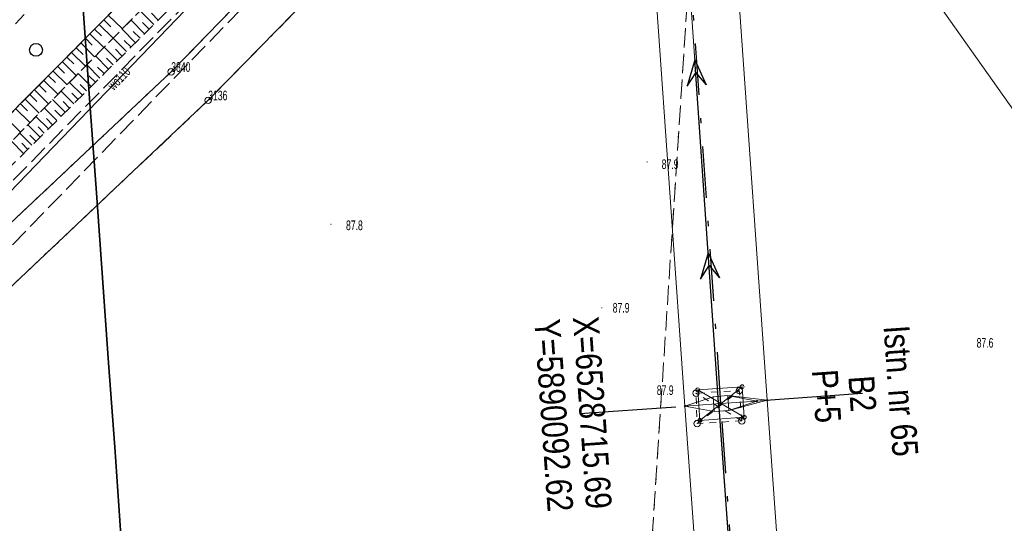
# Model space of a CAD drawing. Header units: metres. Extents: x 6524698 to 6533081, y 5883213 to 5896811.
# Tile 74 of 167: x 6528661 to 6528738, y 5890083 to 5890122. Entities that reach past the tile are written whole.
import ezdxf
from ezdxf.enums import TextEntityAlignment as Align

# ---------------------------------------------------------------- set-up
doc = ezdxf.new("R2010")
doc.units = ezdxf.units.M
doc.header["$MEASUREMENT"] = 0
for name, pattern in [('DASHDOT', [4, 2, -0.9, 0.2, -0.9]), ('mapa zasadnicza$0$1.0_0.5', [1.5, 1, -0.5]), ('mapa zasadnicza$0$1.5_0.5', [2, 1.5, -0.5]), ('mapa zasadnicza$0$219-500', [0]), ('mapa zasadnicza$0$egkk-500', [2, 1.5, -0.5]), ('mapa zasadnicza$0$egug-500', [1, 0.5, -0.5]), ('mapa zasadnicza$0$suep_wn_500', [0]), ('mapa zasadnicza$0$supp_500', [1, 0.5, -0.5])]:
    doc.linetypes.add(name, pattern=pattern)
doc.layers.get('0').update_dxf_attribs({"lineweight": 0})
doc.layers.add('@pomocnicza', color=3, linetype='Continuous', plot=False)
for name, color, linetype, lineweight in [('@Proj. słupy - blok', 1, 'Continuous', 15), ('@Proj. słupy - XY', 1, 'Continuous', 0), ('_trasa_os', 1, 'DASHDOT', 30), ('Sections span lengths and Marker Balls Plan', 7, 'Continuous', 0)]:
    doc.layers.add(name, color=color, linetype=linetype, lineweight=lineweight)
for name, color, linetype in [('@Proj. słupy - seria', 1, 'Continuous'), ('@Proj. słupy - wys.', 1, 'Continuous'), ('mapa zasadnicza$0$000 Inne (niezydentyfikowane)', 7, 'Continuous'), ('mapa zasadnicza$0$202-punkt graniczny', 7, 'Continuous'), ('mapa zasadnicza$0$202-punkt graniczny-Atr103', 7, 'Continuous'), ('mapa zasadnicza$0$217-kontur klasyfikacyjny', 7, 'Continuous'), ('mapa zasadnicza$0$218-kontur użytku gruntowego', 7, 'Continuous'), ('mapa zasadnicza$0$219-działka ewidencyjna', 7, 'Continuous'), ('mapa zasadnicza$0$jezdnia', 7, 'Continuous'), ('mapa zasadnicza$0$ogrodzenie trwałe', 7, 'Continuous'), ('mapa zasadnicza$0$pikieta naturalna', 7, 'Continuous'), ('mapa zasadnicza$0$pikieta naturalna-Atr2', 7, 'Continuous'), ('mapa zasadnicza$0$przewód elektroenergetyczny wysokiego napięcia', 7, 'Continuous'), ('mapa zasadnicza$0$przewód wodociągowy', 7, 'Continuous'), ('mapa zasadnicza$0$przewód wodociągowy-Atr1', 7, 'Continuous'), ('mapa zasadnicza$0$skarpa nieumocniona', 7, 'Continuous'), ('mapa zasadnicza$0$słup przewodów napowietrznych', 7, 'Continuous'), ('mapa zasadnicza$0$zadrzewienie  zakrzewienie', 7, 'Continuous')]:
    doc.layers.add(name, color=color, linetype=linetype)
doc.styles.add('mapa zasadnicza$0$STANDARD', font='Working1250', dxfattribs={"width": 0.75})
doc.styles.add('Opis', font='ARIALN.TTF')
doc.linetypes.add('mapa zasadnicza$0$902-500', pattern='A,3.75,0,[1,ksztalty.shx,S=0.5,R=0,X=0,Y=0],3.75', length=7.5)

# ---------------------------------------------------------------- blocks, each defined once
blk = doc.blocks.new('mapa zasadnicza$0$202')
at = {"color": 0, "linetype": 'Continuous', "lineweight": 0}
blk.add_circle((0, 0), 0.25, dxfattribs=at)
blk = doc.blocks.new('mapa zasadnicza$0$PW01')
at = {"linetype": 'Continuous', "lineweight": 13}
h = blk.add_hatch(color=0, dxfattribs=at)
edge = h.paths.add_edge_path()
edge.add_arc((0, 0), 0.045, 0, 360)
blk = doc.blocks.new('mapa zasadnicza$0$OTZK1')
at = {"color": 0, "linetype": 'Continuous'}
blk.add_circle((0, 0), 0.5, dxfattribs=at)
blk = doc.blocks.new('mapa zasadnicza$0$SM05')
at = {"color": 0, "linetype": 'Continuous', "lineweight": 13}
blk.add_circle((0, 0), 0.25, dxfattribs=at)
blk = doc.blocks.new('mapa zasadnicza$0$SUEP3')
at = {"color": 0, "linetype": 'Continuous'}
for p, q in [((0, 0), (12.003, 0)), ((12.003, 0), (10.003, 0.75)), ((10.003, 0.75), (11.003, 0)), ((12.003, 0), (10.003, -0.75)), ((11.003, 0), (10.003, -0.75)), ((12.003, 0), (27.003, 0)), ((27.003, 0), (25.003, 0.75)), ((25.003, 0.75), (26.003, 0)), ((27.003, 0), (25.003, -0.75)), ((26.003, 0), (25.003, -0.75))]:
    blk.add_line(p, q, dxfattribs=at)
blk = doc.blocks.new('*U2345')
at = {"layer": '@Proj. słupy - blok', "color": 0}
for points in [[(1.637, 1.303), (-1.804, 1.061), (-1.637, -1.303), (1.804, -1.061)], [(0.614, -0.533), (0.533, 0.614), (-0.614, 0.533), (-0.533, -0.614)]]:
    blk.add_lwpolyline(points, close=True, dxfattribs=at)
for points in [[(-1.637, -1.303), (1.637, 1.303), (-1.804, 1.061), (1.804, -1.061)], [(-0.533, -0.614), (-2.793, -0.197), (-0.614, 0.533)], [(0, 0), (-2.793, -0.197)], [(0, 0), (2.793, 0.197), (3.591, 0.253)], [(2.793, 0.197), (0.614, -0.533), (0.533, 0.614), (2.793, 0.197)], [(3.591, 0.253), (0.533, 0.614), (0.614, -0.533), (3.591, 0.253)]]:
    blk.add_lwpolyline(points, dxfattribs=at)
for centre, radius in [((-1.804, 1.061), 0.15), ((1.637, 1.303), 0.15), ((2.793, 0.197), 0.05), ((3.591, 0.253), 0.05), ((-2.793, -0.197), 0.05), ((-1.637, -1.303), 0.15), ((1.804, -1.061), 0.15)]:
    blk.add_circle(centre, radius, dxfattribs=at)
at = {"layer": '@Proj. słupy - seria', "color": 0, "insert": (10.973, 0.773), "char_height": 2, "attachment_point": 5, "rotation": 274.02919, "style": 'Opis', "bg_fill": 3, "box_fill_scale": 2.5, "bg_fill_color": 256, "bg_fill_transparency": 0}
blk.add_mtext_dynamic_manual_height_columns('B2', width=7, gutter_width=12.5, heights=[2.208], dxfattribs=at)
at = {"layer": '@Proj. słupy - XY', "color": 0, "linetype": 'Continuous', "insert": (-11.472, -0.808), "char_height": 2.5, "attachment_point": 5, "rotation": 274.02919, "style": 'Opis', "bg_fill": 3, "box_fill_scale": 1, "bg_fill_color": 256, "bg_fill_transparency": 0}
blk.add_mtext_dynamic_manual_height_columns('\\P', width=19.70982, gutter_width=5.341, heights=[5.628], dxfattribs=at)
at = {"layer": '@pomocnicza'}
for p, q in [((10.973, 0.773), (3.491, 0.246)), ((-10.973, -0.773), (-3.491, -0.246))]:
    blk.add_line(p, q, dxfattribs=at)
at = {"layer": '@Proj. słupy - seria', "color": 0, "style": 'Opis'}
blk.add_attdef('STAN', text='', height=2, rotation=274.02919, dxfattribs=at).set_placement((13.965, 0.984), align=Align.MIDDLE_CENTER)
at = {"layer": '@Proj. słupy - wys.', "color": 0, "insert": (8.18, 0.576), "char_height": 2, "attachment_point": 5, "rotation": 274.02919, "style": 'Opis'}
blk.add_mtext_dynamic_manual_height_columns('P+5', width=5.2482, gutter_width=12.5, heights=[-2.034], dxfattribs=at)
at = {"layer": '@Proj. słupy - XY', "color": 0, "linetype": 'Continuous', "style": 'Opis'}
for tag, p in [('X', (-9.975, -0.703)), ('Y', (-12.968, -0.913))]:
    blk.add_attdef(tag, text='', height=2, rotation=274.02919, dxfattribs=at).set_placement(p, align=Align.MIDDLE_CENTER)

msp = doc.modelspace()

# ---------------------------------------------------------------- linework, layer by layer
at = {"layer": '_trasa_os', "linetype": 'DASHDOT', "ltscale": 2}
msp.add_lwpolyline([(6528782.648, 5889143.114), (6528759.048, 5889475.999), (6528740.683, 5889736.085), (6528715.689, 5890092.615), (6528697.481, 5890349.859), (6528661.411, 5890707.234), (6528627.314, 5891045.607), (6528605.382, 5891384.858), (6528589.986, 5891744.689), (6528580.198, 5892007.978)], dxfattribs=at)
at = {"layer": 'mapa zasadnicza$0$000 Inne (niezydentyfikowane)', "color": 7, "linetype": 'Continuous', "lineweight": 35, "flags": 128}
msp.add_lwpolyline([(6528673.127, 5890025.287), (6528672.488, 5890034.429), (6528671.849, 5890043.57), (6528671.21, 5890052.712), (6528670.571, 5890061.854), (6528669.932, 5890070.996), (6528669.293, 5890080.138), (6528668.658, 5890089.224), (6528668.186, 5890095.765), (6528667.711, 5890102.361), (6528667.235, 5890108.957), (6528666.759, 5890115.553), (6528666.283, 5890122.149), (6528665.808, 5890128.745), (6528665.332, 5890135.34), (6528664.856, 5890141.936), (6528664.381, 5890148.532), (6528663.905, 5890155.128), (6528663.429, 5890161.724), (6528662.954, 5890168.32), (6528662.478, 5890174.916), (6528662.002, 5890181.512)], dxfattribs=at)
at = {"layer": 'mapa zasadnicza$0$000 Inne (niezydentyfikowane)', "color": 7, "linetype": 'Continuous', "lineweight": 25, "flags": 128}
for points in [[(6528671.68, 5890122.01), (6528670.63, 5890123.07)], [(6528667.8, 5890122.39), (6528668.35, 5890121.85)], [(6528668.16, 5890122.75), (6528669.25, 5890121.68)], [(6528670.97, 5890121.31), (6528669.93, 5890122.36)], [(6528671.33, 5890121.66), (6528670.8, 5890122.19)], [(6528672.04, 5890122.36), (6528671.51, 5890122.89)], [(6528667.09, 5890121.67), (6528667.63, 5890121.13)], [(6528667.45, 5890122.03), (6528668.53, 5890120.96)], [(6528670.27, 5890120.61), (6528669.23, 5890121.66)], [(6528670.62, 5890120.96), (6528670.1, 5890121.49)], [(6528666.38, 5890120.95), (6528666.92, 5890120.41)], [(6528666.73, 5890121.31), (6528667.82, 5890120.24)], [(6528669.57, 5890119.92), (6528668.54, 5890120.96)], [(6528669.92, 5890120.27), (6528669.4, 5890120.79)], [(6528665.66, 5890120.22), (6528666.2, 5890119.69)], [(6528666.02, 5890120.59), (6528667.1, 5890119.52)], [(6528668.87, 5890119.23), (6528667.85, 5890120.27)], [(6528669.22, 5890119.58), (6528668.71, 5890120.1)], [(6528664.59, 5890119.14), (6528665.67, 5890118.06)], [(6528664.95, 5890119.5), (6528665.49, 5890118.96)], [(6528665.3, 5890119.86), (6528666.39, 5890118.79)], [(6528668.18, 5890118.55), (6528667.17, 5890119.58)], [(6528668.53, 5890118.89), (6528668.02, 5890119.41)], [(6528663.87, 5890118.41), (6528664.96, 5890117.33)], [(6528664.23, 5890118.78), (6528664.77, 5890118.24)], [(6528667.5, 5890117.87), (6528666.49, 5890118.89)], [(6528667.84, 5890118.21), (6528667.33, 5890118.72)], [(6528663.15, 5890117.68), (6528664.24, 5890116.61)], [(6528663.51, 5890118.05), (6528664.05, 5890117.51)], [(6528666.82, 5890117.2), (6528665.82, 5890118.21)], [(6528667.16, 5890117.54), (6528666.66, 5890118.04)], [(6528662.43, 5890116.96), (6528663.52, 5890115.87)], [(6528662.79, 5890117.32), (6528663.34, 5890116.78)], [(6528665.48, 5890115.87), (6528664.5, 5890116.86)], [(6528666.15, 5890116.53), (6528665.15, 5890117.53)], [(6528666.48, 5890116.87), (6528665.98, 5890117.37)], [(6528661.71, 5890116.23), (6528662.8, 5890115.14)], [(6528662.07, 5890116.59), (6528662.62, 5890116.05)], [(6528664.82, 5890115.22), (6528663.84, 5890116.2)], [(6528665.81, 5890116.2), (6528665.32, 5890116.7)], [(6528660.98, 5890115.49), (6528662.08, 5890114.41)], [(6528661.34, 5890115.86), (6528661.89, 5890115.32)], [(6528664.16, 5890114.57), (6528663.2, 5890115.54)], [(6528664.49, 5890114.89), (6528664, 5890115.38)], [(6528665.15, 5890115.54), (6528664.66, 5890116.04)], [(6528660.26, 5890114.76), (6528661.36, 5890113.67)], [(6528663.51, 5890113.92), (6528662.55, 5890114.89)], [(6528663.84, 5890114.24), (6528663.36, 5890114.73)], [(6528662.87, 5890113.28), (6528661.92, 5890114.24)], [(6528663.19, 5890113.6), (6528662.71, 5890114.08)], [(6528662.23, 5890112.65), (6528661.29, 5890113.6)], [(6528662.55, 5890112.96), (6528662.07, 5890113.44)], [(6528661.59, 5890112.02), (6528660.66, 5890112.96)], [(6528661.91, 5890112.33), (6528661.44, 5890112.81)]]:
    msp.add_lwpolyline(points, dxfattribs=at)
at = {"layer": 'mapa zasadnicza$0$217-kontur klasyfikacyjny', "color": 92, "linetype": 'mapa zasadnicza$0$egkk-500', "lineweight": 18, "flags": 128}
for points in [[(6528708.79, 5890058.37), (6528715.19, 5890156.24)], [(6528711.87, 5890152.85), (6528675.91, 5890116.14)], [(6528675.91, 5890116.14), (6528644.79, 5890086.72)]]:
    msp.add_lwpolyline(points, dxfattribs=at)
at = {"layer": 'mapa zasadnicza$0$218-kontur użytku gruntowego', "color": 3, "linetype": 'mapa zasadnicza$0$egug-500', "lineweight": 18, "flags": 128}
for points in [[(6528673.04, 5890118.35), (6528712.35, 5890158.76)], [(6528708.79, 5890058.37), (6528715.19, 5890156.24)], [(6528711.87, 5890152.85), (6528675.91, 5890116.14)], [(6528636.83, 5890084.26), (6528673.04, 5890118.35)], [(6528675.91, 5890116.14), (6528644.79, 5890086.72)]]:
    msp.add_lwpolyline(points, dxfattribs=at)
at = {"layer": 'mapa zasadnicza$0$219-działka ewidencyjna', "color": 7, "linetype": 'mapa zasadnicza$0$219-500', "lineweight": 18, "flags": 128}
for points in [[(6528673.04, 5890118.35), (6528712.35, 5890158.76)], [(6528711.87, 5890152.85), (6528675.91, 5890116.14)], [(6528711.87, 5890152.85), (6528845.15, 5889964.55)], [(6528636.83, 5890084.26), (6528673.04, 5890118.35)], [(6528644.79, 5890086.72), (6528675.91, 5890116.14)]]:
    msp.add_lwpolyline(points, dxfattribs=at)
at = {"layer": 'mapa zasadnicza$0$jezdnia', "color": 7, "linetype": 'mapa zasadnicza$0$1.5_0.5', "lineweight": 18, "flags": 128}
msp.add_lwpolyline([(6528488.71, 5889875.76), (6528485.33, 5889878.04), (6528508.1, 5889912.7), (6528523.92, 5889938.29), (6528532.84, 5889949.75), (6528552.11, 5889976.94), (6528569.39, 5890002.59), (6528578.59, 5890017.78), (6528590.02, 5890034.23), (6528591.86, 5890037.23), (6528602.96, 5890051.02), (6528617.54, 5890066.41), (6528618.65, 5890067.59), (6528626.38, 5890075.23), (6528628.27, 5890076.76), (6528716.92, 5890167.22), (6528719.37, 5890165.4), (6528643.06, 5890086.71), (6528620.1, 5890064.08), (6528606.32, 5890048.07), (6528598.74, 5890040), (6528581.9, 5890015.11), (6528572.27, 5890000.79), (6528555.06, 5889975.35), (6528535.49, 5889947.79), (6528526.42, 5889934.67), (6528511, 5889910.5)], close=True, dxfattribs=at)
at = {"layer": 'mapa zasadnicza$0$ogrodzenie trwałe', "color": 7, "linetype": 'mapa zasadnicza$0$902-500', "lineweight": 35, "flags": 128}
msp.add_lwpolyline([(6528621.19, 5890077.57), (6528634.3, 5890090.96), (6528643.4, 5890097.88), (6528698.9, 5890153.64), (6528711.35, 5890169.61), (6528708.91, 5890187.79), (6528593.16, 5890174.35), (6528587.84, 5890159.47), (6528612.19, 5890115.36), (6528609.09, 5890113.61), (6528574.8, 5890093.42), (6528584.2, 5890067.75), (6528598.71, 5890054.5), (6528616.72, 5890072.99)], dxfattribs=at)
at = {"layer": 'mapa zasadnicza$0$przewód elektroenergetyczny wysokiego napięcia', "color": 1, "linetype": 'mapa zasadnicza$0$suep_wn_500', "lineweight": 18, "flags": 128}
for points in [[(6528697.67, 5890349.86), (6528715.53, 5890092.34)], [(6528715.53, 5890092.34), (6528741.23, 5889735.54)]]:
    msp.add_lwpolyline(points, dxfattribs=at)
at = {"layer": 'mapa zasadnicza$0$przewód wodociągowy', "color": 5, "linetype": 'Continuous', "lineweight": 18, "flags": 128}
msp.add_lwpolyline([(6528623.33, 5890082.14), (6528623.61, 5890081.8), (6528624.02, 5890081.37), (6528628.27, 5890076.76), (6528652.28, 5890100.47), (6528716.45, 5890167.09), (6528737.12, 5890191.87), (6528734.4, 5890204.21), (6528736.66, 5890207.35), (6528765.25, 5890244.71), (6528794.11, 5890284.29), (6528823.12, 5890322.78), (6528853.01, 5890360.77), (6528881.75, 5890400.14), (6528911.61, 5890439.05), (6528983.81, 5890532.9)], dxfattribs=at)
at = {"layer": 'mapa zasadnicza$0$skarpa nieumocniona', "color": 7, "linetype": 'mapa zasadnicza$0$1.0_0.5', "lineweight": 18, "flags": 128}
for points in [[(6528643.72, 5890095.72), (6528642.66, 5890096.97), (6528681.81, 5890136.55), (6528698.88, 5890154.5), (6528712.77, 5890169.78), (6528713.76, 5890168.71), (6528693.69, 5890146.39), (6528676.08, 5890128.56), (6528667.53, 5890119.95), (6528660.46, 5890112.76)], [(6528643.72, 5890095.72), (6528642.66, 5890096.97), (6528681.81, 5890136.55), (6528698.88, 5890154.5), (6528712.77, 5890169.78), (6528713.76, 5890168.71), (6528693.69, 5890146.39), (6528676.08, 5890128.56), (6528667.53, 5890119.95), (6528660.46, 5890112.76)], [(6528714.92, 5890167.66), (6528703.42, 5890154.34), (6528701.8, 5890152.65), (6528687, 5890137.16), (6528667.95, 5890118.32), (6528657.51, 5890107.97), (6528649.84, 5890100.2), (6528644.67, 5890094.54), (6528643.72, 5890095.72), (6528660.46, 5890112.76), (6528667.53, 5890119.95), (6528676.08, 5890128.56), (6528693.69, 5890146.39), (6528713.76, 5890168.71)], [(6528714.92, 5890167.66), (6528703.42, 5890154.34), (6528701.8, 5890152.65), (6528687, 5890137.16), (6528667.95, 5890118.32), (6528657.51, 5890107.97), (6528649.84, 5890100.2), (6528644.67, 5890094.54), (6528643.72, 5890095.72), (6528660.46, 5890112.76), (6528667.53, 5890119.95), (6528676.08, 5890128.56), (6528693.69, 5890146.39), (6528713.76, 5890168.71)]]:
    msp.add_lwpolyline(points, close=True, dxfattribs=at)
at = {"layer": 'mapa zasadnicza$0$słup przewodów napowietrznych', "color": 7, "linetype": 'mapa zasadnicza$0$supp_500', "lineweight": 18, "flags": 128}
for points in [[(6528717.3, 5890091.28), (6528713.84, 5890091.06), (6528713.75, 5890093.42), (6528717.11, 5890093.62)], [(6528717.3, 5890091.28), (6528713.75, 5890093.42)], [(6528713.84, 5890091.06), (6528717.11, 5890093.62)], [(6528717.3, 5890091.28), (6528717.11, 5890093.62)]]:
    msp.add_lwpolyline(points, dxfattribs=at)
at = {"layer": 'mapa zasadnicza$0$zadrzewienie  zakrzewienie', "color": 7, "linetype": 'mapa zasadnicza$0$1.0_0.5', "lineweight": 18, "flags": 128}
msp.add_lwpolyline([(6528642.66, 5890096.97), (6528639.46, 5890098.39), (6528649.39, 5890106.75), (6528650.79, 5890111.11), (6528663.94, 5890125.29), (6528681.48, 5890143.65), (6528700.81, 5890163.63), (6528709.8, 5890172.03), (6528712.77, 5890169.78), (6528698.88, 5890154.5), (6528681.81, 5890136.55)], close=True, dxfattribs=at)

# ---------------------------------------------------------------- block references
at = {"layer": 'mapa zasadnicza$0$202-punkt graniczny', "color": 7, "linetype": 'Continuous', "lineweight": 18}
for p in [(6528673.04, 5890118.35), (6528675.91, 5890116.14)]:
    msp.add_blockref('mapa zasadnicza$0$202', p, dxfattribs=at)
at = {"layer": 'mapa zasadnicza$0$pikieta naturalna', "color": 7, "linetype": 'Continuous', "lineweight": 13}
for p in [(6528709.96, 5890111.36), (6528685.43, 5890106.53), (6528706.44, 5890100.05), (6528713.75, 5890093.42)]:
    msp.add_blockref('mapa zasadnicza$0$PW01', p, dxfattribs=at)
at = {"layer": 'mapa zasadnicza$0$przewód elektroenergetyczny wysokiego napięcia', "color": 1, "linetype": 'Continuous', "lineweight": 18}
for rotation in [93.96700000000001, 274.12]:
    msp.add_blockref('mapa zasadnicza$0$SUEP3', (6528715.53, 5890092.34), dxfattribs=dict(at, rotation=rotation))
at = {"layer": 'mapa zasadnicza$0$słup przewodów napowietrznych', "color": 7, "linetype": 'Continuous', "lineweight": 18}
for p in [(6528713.75, 5890093.42), (6528717.11, 5890093.62), (6528713.84, 5890091.06), (6528717.3, 5890091.28)]:
    msp.add_blockref('mapa zasadnicza$0$SM05', p, dxfattribs=at)
at = {"layer": 'mapa zasadnicza$0$zadrzewienie  zakrzewienie', "color": 7, "linetype": 'Continuous', "lineweight": 18}
msp.add_blockref('mapa zasadnicza$0$OTZK1', (6528662.546, 5890120.056), dxfattribs=at)

# ---------------------------------------------------------------- texts
at = {"layer": 'mapa zasadnicza$0$202-punkt graniczny-Atr103', "color": 7, "style": 'mapa zasadnicza$0$STANDARD', "width": 0.667}
for s, p in [('3840', (6528673.04, 5890118.35)), ('3136', (6528675.91, 5890116.14))]:
    msp.add_text(s, height=0.75, dxfattribs=at).set_placement(p)
at = {"layer": 'mapa zasadnicza$0$pikieta naturalna-Atr2', "color": 7, "style": 'mapa zasadnicza$0$STANDARD', "width": 0.667}
for s, p in [('87.9', (6528711.09, 5890110.81)), ('87.8', (6528686.6, 5890106.07)), ('87.9', (6528707.29, 5890099.67)), ('87.6', (6528735.52, 5890096.95)), ('87.9', (6528710.71, 5890093.28))]:
    msp.add_text(s, height=0.75, dxfattribs=at).set_placement(p)
at = {"layer": 'mapa zasadnicza$0$przewód wodociągowy-Atr1', "color": 5, "style": 'mapa zasadnicza$0$STANDARD', "width": 0.667}
msp.add_text('wo110', height=0.75, rotation=46.073, dxfattribs=at).set_placement((6528668.31, 5890117.12), align=Align.MIDDLE_LEFT)

# ---------------------------------------------------------------- next in the draw order: block references
msp.add_blockref('*U2345', (6528715.689, 5890092.615)).add_auto_attribs({'STAN': 'Istn. nr 65', 'Y': 'Y=5890092.62', 'X': 'X=6528715.69'})

# ---------------------------------------------------------------- next in the draw order: linework, layer by layer
at = {"layer": 'Sections span lengths and Marker Balls Plan', "color": 1, "flags": 128}
for points in [[(6528786.24, 5889143.367), (6528762.639, 5889476.253), (6528744.275, 5889736.338), (6528719.28, 5890092.868), (6528701.068, 5890350.167), (6528664.993, 5890707.595), (6528630.902, 5891045.904), (6528608.977, 5891385.052), (6528593.583, 5891744.832), (6528583.388, 5892009.419)], [(6528779.855, 5889142.917), (6528756.255, 5889475.801), (6528737.89, 5889735.889), (6528712.896, 5890092.418), (6528694.691, 5890349.62), (6528658.626, 5890706.953), (6528624.524, 5891045.376), (6528602.586, 5891384.708), (6528587.188, 5891744.577), (6528577.92, 5892006.949)]]:
    msp.add_lwpolyline(points, dxfattribs=at)

doc.saveas('drawing.dxf')
